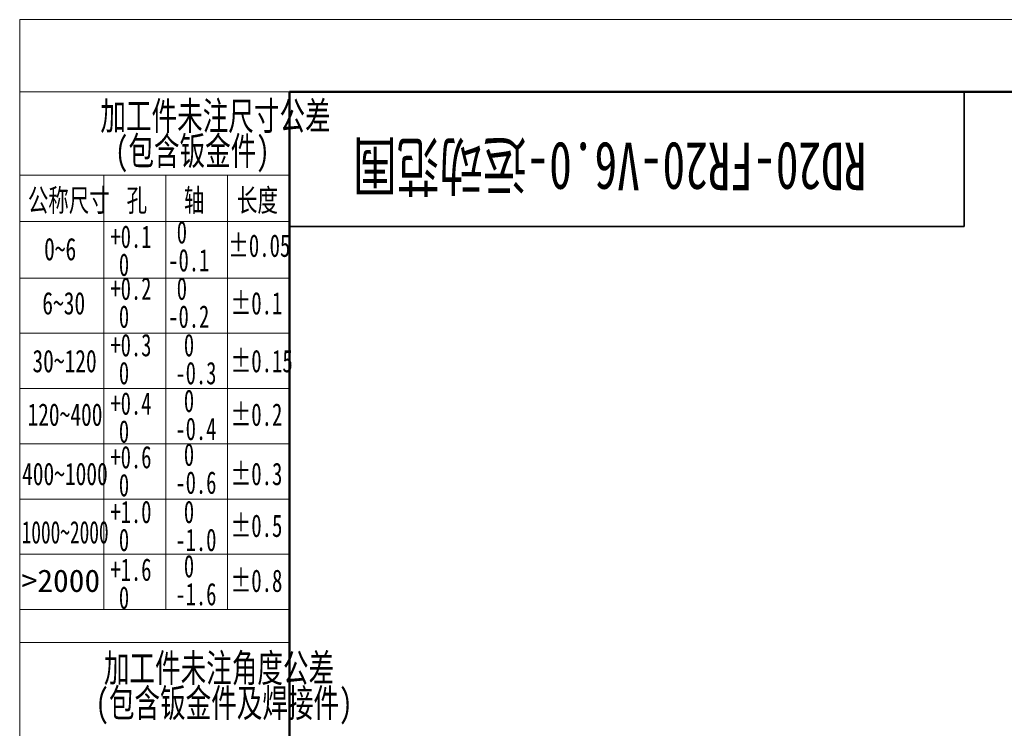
# Model space of a CAD drawing. Header units: millimetres. Extents: x 0 to 840, y 0 to 594.
# Tile 7 of 28: x 0 to 175, y 468 to 594. Entities that reach past the tile are written whole.
import ezdxf

# ---------------------------------------------------------------- set-up
doc = ezdxf.new("R2010")
doc.units = ezdxf.units.MM
doc.layers.get('0').update_dxf_attribs({"lineweight": 18})
doc.layers.add('标注层', color=150, linetype='Continuous', lineweight=18)
doc.styles.add('SLDTEXTSTYLE0', font='txt', dxfattribs={"width": 0.7})
doc.styles.add('SLDTEXTSTYLE1', font='txt', dxfattribs={"width": 0.7})
doc.styles.add('SLDTEXTSTYLE4', font='txt', dxfattribs={"width": 0.67})
doc.styles.add('SLDTEXTSTYLE5', font='txt', dxfattribs={"width": 0.677991})
doc.styles.add('SLDTEXTSTYLE6', font='txt', dxfattribs={"width": 0.631687})
doc.styles.add('SLDTEXTSTYLE7', font='txt', dxfattribs={"width": 1.026693})

# ---------------------------------------------------------------- blocks, each defined once
blk = doc.blocks.new('SW_NOTE_3')
at = {"layer": '标注层', "color": 0, "char_height": 2.5, "attachment_point": 2, "style": 'SLDTEXTSTYLE0'}
for s, insert, width in [('加工件未注尺寸公差', (15.469, 3.223), 44.58101), ('(包含钣金件)', (13.41, 0.112), 27.86313)]:
    blk.add_mtext(s, dxfattribs=dict(at, insert=insert, width=width))
blk = doc.blocks.new('SW_NOTE_4')
at = {"layer": '标注层', "color": 0, "char_height": 2, "attachment_point": 1, "style": 'SLDTEXTSTYLE4'}
for s, insert, width in [('0', (0.75, 2.578), 1.54212), ('-0.1', (0, 0.089), 7.15665)]:
    blk.add_mtext(s, dxfattribs=dict(at, insert=insert, width=width))
blk = doc.blocks.new('SW_NOTE_5')
at = {"layer": '标注层', "color": 0, "char_height": 2, "attachment_point": 1, "style": 'SLDTEXTSTYLE4'}
for s, insert, width in [('+0.1', (0, 2.578), 7.11173), ('0', (0.75, 0.089), 1.54212)]:
    blk.add_mtext(s, dxfattribs=dict(at, insert=insert, width=width))
blk = doc.blocks.new('SW_NOTE_6')
at = {"layer": '标注层', "color": 0, "char_height": 2, "attachment_point": 1, "style": 'SLDTEXTSTYLE4'}
for s, insert, width in [('+0.2', (0, 2.578), 7.26146), ('0', (0.75, 0.089), 1.54212)]:
    blk.add_mtext(s, dxfattribs=dict(at, insert=insert, width=width))
blk = doc.blocks.new('SW_NOTE_7')
at = {"layer": '标注层', "color": 0, "char_height": 2, "attachment_point": 1, "style": 'SLDTEXTSTYLE4'}
for s, insert, width in [('+0.3', (0, 2.578), 7.26146), ('0', (0.75, 0.089), 1.54212)]:
    blk.add_mtext(s, dxfattribs=dict(at, insert=insert, width=width))
blk = doc.blocks.new('SW_NOTE_8')
at = {"layer": '标注层', "color": 0, "char_height": 2, "attachment_point": 1, "style": 'SLDTEXTSTYLE4'}
for s, insert, width in [('+0.4', (0, 2.578), 7.36626), ('0', (0.75, 0.089), 1.54212)]:
    blk.add_mtext(s, dxfattribs=dict(at, insert=insert, width=width))
blk = doc.blocks.new('SW_NOTE_9')
at = {"layer": '标注层', "color": 0, "char_height": 2, "attachment_point": 1, "style": 'SLDTEXTSTYLE4'}
for s, insert, width in [('0', (0.75, 2.578), 1.54212), ('-0.2', (0, 0.089), 7.30637)]:
    blk.add_mtext(s, dxfattribs=dict(at, insert=insert, width=width))
blk = doc.blocks.new('SW_NOTE_10')
at = {"layer": '标注层', "color": 0, "char_height": 2, "attachment_point": 1, "style": 'SLDTEXTSTYLE4'}
for s, insert, width in [('0', (0.75, 2.578), 1.54212), ('-0.3', (0, 0.089), 7.30637)]:
    blk.add_mtext(s, dxfattribs=dict(at, insert=insert, width=width))
blk = doc.blocks.new('SW_NOTE_11')
at = {"layer": '标注层', "color": 0, "char_height": 2, "attachment_point": 1, "style": 'SLDTEXTSTYLE4'}
for s, insert, width in [('0', (0.75, 2.578), 1.54212), ('-0.4', (0, 0.089), 7.41118)]:
    blk.add_mtext(s, dxfattribs=dict(at, insert=insert, width=width))
blk = doc.blocks.new('SW_NOTE_12')
at = {"layer": '标注层', "color": 0, "char_height": 2, "attachment_point": 1, "style": 'SLDTEXTSTYLE4'}
for s, insert, width in [('+0.6', (0, 2.578), 7.30637), ('0', (0.75, 0.089), 1.54212)]:
    blk.add_mtext(s, dxfattribs=dict(at, insert=insert, width=width))
blk = doc.blocks.new('SW_NOTE_13')
at = {"layer": '标注层', "color": 0, "char_height": 2, "attachment_point": 1, "style": 'SLDTEXTSTYLE4'}
for s, insert, width in [('0', (0.75, 2.578), 1.54212), ('-0.6', (0, 0.089), 7.35129)]:
    blk.add_mtext(s, dxfattribs=dict(at, insert=insert, width=width))
blk = doc.blocks.new('SW_NOTE_14')
at = {"layer": '标注层', "color": 0, "char_height": 2, "attachment_point": 1, "style": 'SLDTEXTSTYLE4'}
for s, insert, width in [('+1.0', (0, 2.578), 7.30637), ('0', (0.75, 0.089), 1.54212)]:
    blk.add_mtext(s, dxfattribs=dict(at, insert=insert, width=width))
blk = doc.blocks.new('SW_NOTE_15')
at = {"layer": '标注层', "color": 0, "char_height": 2, "attachment_point": 1, "style": 'SLDTEXTSTYLE4'}
for s, insert, width in [('0', (0.75, 2.578), 1.54212), ('-1.0', (0, 0.089), 7.35129)]:
    blk.add_mtext(s, dxfattribs=dict(at, insert=insert, width=width))
blk = doc.blocks.new('SW_NOTE_16')
at = {"layer": '标注层', "color": 0, "char_height": 2, "attachment_point": 1, "style": 'SLDTEXTSTYLE4'}
for s, insert, width in [('+1.6', (0, 2.578), 7.30637), ('0', (0.75, 0.089), 1.54212)]:
    blk.add_mtext(s, dxfattribs=dict(at, insert=insert, width=width))
blk = doc.blocks.new('SW_NOTE_17')
at = {"layer": '标注层', "color": 0, "char_height": 2, "attachment_point": 1, "style": 'SLDTEXTSTYLE4'}
for s, insert, width in [('0', (0.75, 2.578), 1.54212), ('-1.6', (0, 0.089), 7.35129)]:
    blk.add_mtext(s, dxfattribs=dict(at, insert=insert, width=width))
blk = doc.blocks.new('SW_NOTE_18')
at = {"layer": '标注层', "color": 0, "char_height": 2.5, "attachment_point": 2, "style": 'SLDTEXTSTYLE0'}
for s, insert, width in [('加工件未注角度公差', (15.469, 3.223), 44.58101), ('(包含钣金件及焊接件)', (15.915, 0.112), 47.88547)]:
    blk.add_mtext(s, dxfattribs=dict(at, insert=insert, width=width))

msp = doc.modelspace()

# ---------------------------------------------------------------- linework, layer by layer
at = {"color": 7, "linetype": 'Continuous', "lineweight": 18}
for q in [(839.99, 594.4), (0, 0.4)]:
    msp.add_line((0, 594.4), q, dxfattribs=at)
at = {"color": 1, "linetype": 'Continuous', "lineweight": 18}
for p, q in [((47.99, 581.58), (0, 581.58)), ((0, 581.58), (0, 0.4)), ((14.99, 566.75), (0, 566.75)), ((14.99, 566.75), (14.99, 558.75)), ((14.99, 566.75), (25.99, 566.75)), ((25.99, 566.75), (25.99, 489.4)), ((36.99, 566.75), (25.99, 566.75)), ((36.99, 566.75), (36.99, 489.4)), ((36.99, 566.75), (47.99, 566.75)), ((14.99, 559.51), (14.99, 489.4)), ((-0.01, 558.5), (47.99, 558.5)), ((-0.01, 548.4), (47.99, 548.4)), ((-0.01, 538.57), (47.99, 538.57)), ((-0.01, 528.74), (47.99, 528.74)), ((-0.01, 518.9), (47.99, 518.9)), ((-0.01, 509.07), (47.99, 509.07)), ((-0.01, 499.24), (47.99, 499.24)), ((-0.01, 489.4), (47.99, 489.4)), ((0, 483.55), (47.99, 483.55))]:
    msp.add_line(p, q, dxfattribs=at)
at = {"color": 7, "linetype": 'Continuous', "lineweight": 50}
for p, q in [((47.99, 11.58), (47.99, 581.58)), ((47.99, 581.58), (827.99, 581.58))]:
    msp.add_line(p, q, dxfattribs=at)
at = {"color": 7, "linetype": 'Continuous', "lineweight": 35}
for p, q in [((167.99, 557.58), (167.99, 581.58)), ((47.99, 557.58), (167.99, 557.58))]:
    msp.add_line(p, q, dxfattribs=at)

# ---------------------------------------------------------------- block references
at = {"layer": '标注层', "color": 1, "xscale": 2, "yscale": 2, "zscale": 2}
for name, p in [('SW_NOTE_3', (3.89, 573.32)), ('SW_NOTE_5', (16.14, 552.62)), ('SW_NOTE_4', (26.43, 553.41)), ('SW_NOTE_6', (16.14, 543.38)), ('SW_NOTE_9', (26.43, 543.38)), ('SW_NOTE_7', (16.14, 533.32)), ('SW_NOTE_10', (27.7, 533.32)), ('SW_NOTE_8', (16.14, 522.93)), ('SW_NOTE_11', (27.7, 523.4)), ('SW_NOTE_12', (16.14, 513.38)), ('SW_NOTE_13', (27.7, 513.83)), ('SW_NOTE_14', (16.14, 503.63)), ('SW_NOTE_15', (27.7, 503.63)), ('SW_NOTE_17', (27.7, 493.98)), ('SW_NOTE_16', (16.14, 493.36)), ('SW_NOTE_18', (4.51, 475.05))]:
    msp.add_blockref(name, p, dxfattribs=at)

# ---------------------------------------------------------------- texts
at = {"color": 7, "linetype": 'Continuous', "lineweight": 0, "insert": (104.98, 564.05), "char_height": 8.4667, "width": 193.2954, "attachment_point": 2, "rotation": 180, "style": 'SLDTEXTSTYLE0'}
msp.add_mtext('RD20-FR20-V6.0-运动范围', dxfattribs=at)
at = {"layer": '标注层', "color": 1, "char_height": 4, "attachment_point": 1}
for s, insert, width, style in [('公称尺寸', (1.45, 564.26), 31.0346, 'SLDTEXTSTYLE0'), ('孔', (19.02, 564.26), 7.3207, 'SLDTEXTSTYLE0'), ('轴', (29.2, 564.26), 7.1017, 'SLDTEXTSTYLE0'), ('长度', (38.65, 564.26), 15.2045, 'SLDTEXTSTYLE0'), ('0~6', (4.34, 555.57), 11.2313, 'SLDTEXTSTYLE1'), ('%%P0.05', (37.07, 556.18), 21.5745, 'SLDTEXTSTYLE5'), ('6~30', (4.02, 545.93), 15.2358, 'SLDTEXTSTYLE1'), ('%%P0.1', (37.5, 545.93), 17.3929, 'SLDTEXTSTYLE5'), ('%%P0.15', (37.5, 535.64), 21.5745, 'SLDTEXTSTYLE5'), ('30~120', (2.26, 535.64), 23.1508, 'SLDTEXTSTYLE1'), ('120~400', (1.38, 526.11), 26.7173, 'SLDTEXTSTYLE1'), ('%%P0.2', (37.5, 526.11), 17.6959, 'SLDTEXTSTYLE5'), ('400~1000', (0.42, 515.55), 31.3475, 'SLDTEXTSTYLE1'), ('%%P0.3', (37.5, 515.55), 17.6959, 'SLDTEXTSTYLE5'), ('%%P0.5', (37.5, 506.33), 17.6959, 'SLDTEXTSTYLE5'), ('1000~2000', (0.34, 505.17), 31.3373, 'SLDTEXTSTYLE6'), ('>2000', (0.34, 496.54), 27.9903, 'SLDTEXTSTYLE7'), ('%%P0.8', (37.5, 496.54), 17.7262, 'SLDTEXTSTYLE5')]:
    msp.add_mtext(s, dxfattribs=dict(at, insert=insert, width=width, style=style))

doc.saveas('drawing.dxf')
